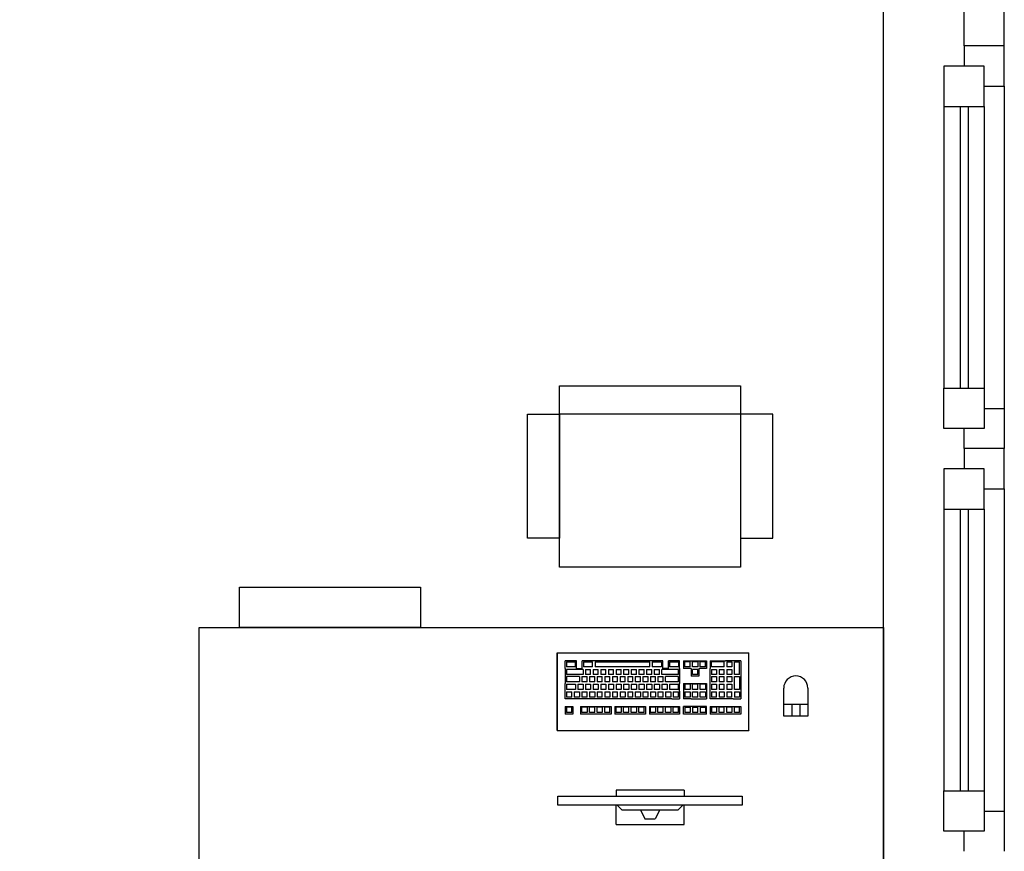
# Model space of a CAD drawing. Header units: millimetres. Extents: x 6491141 to 6692158, y 1846388 to 1929513.
# Tile 241 of 245: x 6678505 to 6680951, y 1911938 to 1914003. Entities that reach past the tile are written whole.
import ezdxf

# ---------------------------------------------------------------- set-up
doc = ezdxf.new("R2010")
doc.units = ezdxf.units.MM
doc.layers.add('Popisky', color=7, linetype='Continuous')
doc.layers.add('Stavba', color=152, linetype='Continuous')
doc.styles.add('ROMAND', font='romand.shx', dxfattribs={"width": 0.85})

msp = doc.modelspace()

# ---------------------------------------------------------------- linework, layer by layer
at = {"layer": 'Stavba'}
for p, q in [((6680950.7, 1913937.8), (6680950.7, 1915247.8)), ((6680850.7, 1913937.8), (6680850.7, 1915147.8)), ((6680650.7, 1907927.8), (6680650.7, 1914947.8)), ((6680950.7, 1913937.8), (6680850.7, 1913937.8)), ((6680950.7, 1913937.8), (6680850.7, 1913937.8)), ((6680850.7, 1913937.8), (6680850.7, 1913887.8)), ((6680950.7, 1913937.8), (6680850.7, 1913937.8)), ((6680850.7, 1913937.8), (6680850.7, 1913887.8)), ((6680950.7, 1913837.8), (6680950.7, 1913937.8)), ((6680950.7, 1913837.8), (6680950.7, 1913937.8)), ((6680900.7, 1913887.8), (6680800.7, 1913887.8)), ((6680800.7, 1913887.8), (6680800.7, 1913787.8)), ((6680900.7, 1913887.8), (6680800.7, 1913887.8)), ((6680800.7, 1913887.8), (6680800.7, 1913787.8)), ((6680900.7, 1913787.8), (6680900.7, 1913887.8)), ((6680900.7, 1913787.8), (6680900.7, 1913887.8)), ((6680900.7, 1913837.8), (6680950.7, 1913837.8)), ((6680900.7, 1913837.8), (6680950.7, 1913837.8)), ((6680950.7, 1913837.8), (6680950.7, 1912937.8)), ((6680950.7, 1913837.8), (6680950.7, 1912937.8)), ((6680800.7, 1913787.8), (6680800.7, 1913087.8)), ((6680800.7, 1913787.8), (6680800.7, 1913087.8)), ((6680800.7, 1913787.8), (6680900.7, 1913787.8)), ((6680800.7, 1913787.8), (6680900.7, 1913787.8)), ((6680840.7, 1913787.8), (6680840.7, 1913087.8)), ((6680840.7, 1913787.8), (6680840.7, 1913087.8)), ((6680860.7, 1913787.8), (6680860.7, 1913087.8)), ((6680860.7, 1913787.8), (6680860.7, 1913087.8)), ((6680900.7, 1913787.8), (6680900.7, 1913037.8)), ((6680900.7, 1913787.8), (6680900.7, 1913037.8)), ((6679845.5, 1912643.5), (6679845.5, 1913093.5)), ((6679845.5, 1913093.5), (6680295.5, 1913093.5)), ((6680295.5, 1913093.5), (6680295.5, 1912643.5)), ((6680800.7, 1912987.8), (6680800.7, 1913087.8)), ((6680800.7, 1913087.8), (6680900.7, 1913087.8)), ((6680800.7, 1912987.8), (6680800.7, 1913087.8)), ((6680800.7, 1913087.8), (6680900.7, 1913087.8)), ((6680900.7, 1913087.8), (6680900.7, 1912987.8)), ((6680900.7, 1913087.8), (6680900.7, 1912987.8)), ((6680900.7, 1913037.8), (6680950.7, 1913037.8)), ((6680900.7, 1913037.8), (6680950.7, 1913037.8)), ((6680950.7, 1913037.8), (6680950.7, 1912937.8)), ((6680950.7, 1913037.8), (6680950.7, 1912937.8)), ((6679765.8, 1912715.6), (6679765.8, 1913023.5)), ((6679765.8, 1913023.5), (6679845.5, 1913023.5)), ((6680295.5, 1913023.5), (6679845.5, 1913023.5)), ((6679845.5, 1913023.5), (6679845.5, 1912715.6)), ((6680295.5, 1913023.5), (6680295.5, 1912715.6)), ((6680375.2, 1913023.5), (6680295.5, 1913023.5)), ((6680375.2, 1912715.6), (6680375.2, 1913023.5)), ((6680900.7, 1912987.8), (6680800.7, 1912987.8)), ((6680900.7, 1912987.8), (6680800.7, 1912987.8)), ((6680850.7, 1912937.8), (6680850.7, 1912987.8)), ((6680850.7, 1912937.8), (6680850.7, 1912987.8)), ((6680950.7, 1912937.8), (6680850.7, 1912937.8)), ((6680850.7, 1912937.8), (6680850.7, 1912887.8)), ((6680950.7, 1912937.8), (6680850.7, 1912937.8)), ((6680950.7, 1912937.8), (6680850.7, 1912937.8)), ((6680850.7, 1912937.8), (6680850.7, 1912887.8)), ((6680950.7, 1912937.8), (6680850.7, 1912937.8)), ((6680950.7, 1912837.8), (6680950.7, 1912937.8)), ((6680950.7, 1912837.8), (6680950.7, 1912937.8)), ((6680900.7, 1912887.8), (6680800.7, 1912887.8)), ((6680800.7, 1912887.8), (6680800.7, 1912787.8)), ((6680900.7, 1912887.8), (6680800.7, 1912887.8)), ((6680800.7, 1912887.8), (6680800.7, 1912787.8)), ((6680900.7, 1912787.8), (6680900.7, 1912887.8)), ((6680900.7, 1912787.8), (6680900.7, 1912887.8)), ((6680900.7, 1912837.8), (6680950.7, 1912837.8)), ((6680900.7, 1912837.8), (6680950.7, 1912837.8)), ((6680950.7, 1912837.8), (6680950.7, 1911937.8)), ((6680950.7, 1912837.8), (6680950.7, 1911937.8)), ((6680800.7, 1912787.8), (6680800.7, 1912087.8)), ((6680800.7, 1912787.8), (6680800.7, 1912087.8)), ((6680800.7, 1912787.8), (6680900.7, 1912787.8)), ((6680800.7, 1912787.8), (6680900.7, 1912787.8)), ((6680840.7, 1912787.8), (6680840.7, 1912087.8)), ((6680840.7, 1912787.8), (6680840.7, 1912087.8)), ((6680860.7, 1912787.8), (6680860.7, 1912087.8)), ((6680860.7, 1912787.8), (6680860.7, 1912087.8)), ((6680900.7, 1912787.8), (6680900.7, 1912037.8)), ((6680900.7, 1912787.8), (6680900.7, 1912037.8)), ((6679845.5, 1912715.6), (6679765.8, 1912715.6)), ((6680295.5, 1912715.6), (6680375.2, 1912715.6)), ((6680295.5, 1912643.5), (6679845.5, 1912643.5)), ((6679050.7, 1912593.5), (6679500.7, 1912593.5)), ((6679050.7, 1912493.5), (6679050.7, 1912593.5)), ((6679500.7, 1912593.5), (6679500.7, 1912493.5)), ((6678950.7, 1912493.5), (6680650.7, 1912493.5)), ((6678950.7, 1911743.5), (6678950.7, 1912493.5)), ((6679500.7, 1912493.5), (6679050.7, 1912493.5)), ((6680650.7, 1912493.5), (6680650.7, 1911743.5)), ((6679840, 1912430.6), (6680316, 1912430.6)), ((6679840, 1912430.6), (6679840, 1912238.6)), ((6679840, 1912238.6), (6679840, 1912430.6)), ((6680316, 1912238.6), (6680316, 1912430.6)), ((6680316, 1912238.6), (6680316, 1912430.6)), ((6679860, 1912391.6), (6679860, 1912410.6)), ((6679888, 1912410.6), (6679860, 1912410.6)), ((6679863, 1912408.6), (6679863, 1912395.6)), ((6679863, 1912408.6), (6679885, 1912408.6)), ((6679885, 1912395.6), (6679885, 1912408.6)), ((6679888, 1912391.6), (6679888, 1912410.6)), ((6679931, 1912410.6), (6679902, 1912410.6)), ((6679902, 1912391.6), (6679902, 1912410.6)), ((6679905, 1912408.6), (6679905, 1912395.6)), ((6679905, 1912408.6), (6679928, 1912408.6)), ((6679928, 1912395.6), (6679928, 1912408.6)), ((6680073, 1912410.6), (6679931, 1912410.6)), ((6679934, 1912408.6), (6679934, 1912395.6)), ((6679934, 1912408.6), (6680070, 1912408.6)), ((6680070, 1912395.6), (6680070, 1912408.6)), ((6680102, 1912410.6), (6680073, 1912410.6)), ((6680076, 1912408.6), (6680076, 1912395.6)), ((6680076, 1912408.6), (6680099, 1912408.6)), ((6680099, 1912408.6), (6680099, 1912395.6)), ((6680102, 1912391.6), (6680102, 1912410.6)), ((6680116, 1912391.6), (6680116, 1912410.6)), ((6680144, 1912410.6), (6680116, 1912410.6)), ((6680119, 1912408.6), (6680119, 1912395.6)), ((6680119, 1912408.6), (6680141, 1912408.6)), ((6680141, 1912408.6), (6680141, 1912395.6)), ((6680144, 1912391.6), (6680144, 1912410.6)), ((6680154, 1912410.6), (6680154, 1912391.6)), ((6680154, 1912410.6), (6680173, 1912410.6)), ((6680157, 1912395.6), (6680157, 1912408.6)), ((6680170, 1912408.6), (6680157, 1912408.6)), ((6680170, 1912395.6), (6680170, 1912408.6)), ((6680173, 1912410.6), (6680192, 1912410.6)), ((6680176, 1912395.6), (6680176, 1912408.6)), ((6680189, 1912408.6), (6680176, 1912408.6)), ((6680189, 1912408.6), (6680189, 1912395.6)), ((6680192, 1912410.6), (6680211, 1912410.6)), ((6680195, 1912395.6), (6680195, 1912408.6)), ((6680208, 1912408.6), (6680195, 1912408.6)), ((6680208, 1912395.6), (6680208, 1912408.6)), ((6680211, 1912410.6), (6680211, 1912391.6)), ((6680220, 1912410.6), (6680220, 1912391.6)), ((6680220, 1912410.6), (6680258, 1912410.6)), ((6680223, 1912395.6), (6680223, 1912408.6)), ((6680255, 1912408.6), (6680223, 1912408.6)), ((6680255, 1912395.6), (6680255, 1912408.6)), ((6680277, 1912410.6), (6680258, 1912410.6)), ((6680261, 1912408.6), (6680261, 1912395.6)), ((6680261, 1912408.6), (6680274, 1912408.6)), ((6680274, 1912408.6), (6680274, 1912395.6)), ((6680296, 1912410.6), (6680277, 1912410.6)), ((6680280, 1912376.6), (6680280, 1912408.6)), ((6680280, 1912408.6), (6680293, 1912408.6)), ((6680293, 1912376.6), (6680293, 1912408.6)), ((6680296, 1912410.6), (6680296, 1912372.6)), ((6679860, 1912391.6), (6679860, 1912372.6)), ((6679860, 1912372.6), (6679860, 1912354.6)), ((6679885, 1912395.6), (6679863, 1912395.6)), ((6679904, 1912389.6), (6679863, 1912389.6)), ((6679863, 1912389.6), (6679863, 1912376.6)), ((6679904, 1912376.6), (6679863, 1912376.6)), ((6679895, 1912371.6), (6679863, 1912371.6)), ((6679863, 1912371.6), (6679863, 1912358.6)), ((6679888, 1912391.6), (6679902, 1912391.6)), ((6679895, 1912371.6), (6679895, 1912358.6)), ((6679901, 1912371.6), (6679914, 1912371.6)), ((6679901, 1912371.6), (6679901, 1912358.6)), ((6679904, 1912389.6), (6679904, 1912376.6)), ((6679928, 1912395.6), (6679905, 1912395.6)), ((6679910, 1912389.6), (6679910, 1912376.6)), ((6679910, 1912389.6), (6679923, 1912389.6)), ((6679923, 1912376.6), (6679910, 1912376.6)), ((6679914, 1912358.6), (6679914, 1912371.6)), ((6679920, 1912371.6), (6679920, 1912358.6)), ((6679920, 1912371.6), (6679933, 1912371.6)), ((6679923, 1912376.6), (6679923, 1912389.6)), ((6679929, 1912389.6), (6679929, 1912376.6)), ((6679929, 1912389.6), (6679942, 1912389.6)), ((6679942, 1912376.6), (6679929, 1912376.6)), ((6679933, 1912358.6), (6679933, 1912371.6)), ((6680070, 1912395.6), (6679934, 1912395.6)), ((6679939, 1912371.6), (6679952, 1912371.6)), ((6679939, 1912371.6), (6679939, 1912358.6)), ((6679942, 1912376.6), (6679942, 1912389.6)), ((6679948, 1912389.6), (6679961, 1912389.6)), ((6679948, 1912389.6), (6679948, 1912376.6)), ((6679961, 1912376.6), (6679948, 1912376.6)), ((6679952, 1912358.6), (6679952, 1912371.6)), ((6679958, 1912371.6), (6679958, 1912358.6)), ((6679958, 1912371.6), (6679971, 1912371.6)), ((6679961, 1912376.6), (6679961, 1912389.6)), ((6679967, 1912389.6), (6679967, 1912376.6)), ((6679967, 1912389.6), (6679980, 1912389.6)), ((6679980, 1912376.6), (6679967, 1912376.6)), ((6679971, 1912358.6), (6679971, 1912371.6)), ((6679977, 1912371.6), (6679977, 1912358.6)), ((6679977, 1912371.6), (6679990, 1912371.6)), ((6679980, 1912376.6), (6679980, 1912389.6)), ((6679986, 1912389.6), (6679999, 1912389.6)), ((6679986, 1912389.6), (6679986, 1912376.6)), ((6679999, 1912376.6), (6679986, 1912376.6)), ((6679990, 1912358.6), (6679990, 1912371.6)), ((6679996, 1912371.6), (6680009, 1912371.6)), ((6679996, 1912371.6), (6679996, 1912358.6)), ((6679999, 1912376.6), (6679999, 1912389.6)), ((6680005, 1912389.6), (6680005, 1912376.6)), ((6680005, 1912389.6), (6680018, 1912389.6)), ((6680018, 1912376.6), (6680005, 1912376.6)), ((6680009, 1912358.6), (6680009, 1912371.6)), ((6680015, 1912371.6), (6680015, 1912358.6)), ((6680015, 1912371.6), (6680028, 1912371.6)), ((6680018, 1912376.6), (6680018, 1912389.6)), ((6680024, 1912389.6), (6680024, 1912376.6)), ((6680024, 1912389.6), (6680037, 1912389.6)), ((6680037, 1912376.6), (6680024, 1912376.6)), ((6680028, 1912358.6), (6680028, 1912371.6)), ((6680034, 1912371.6), (6680047, 1912371.6)), ((6680034, 1912371.6), (6680034, 1912358.6)), ((6680037, 1912376.6), (6680037, 1912389.6)), ((6680043, 1912389.6), (6680056, 1912389.6)), ((6680043, 1912389.6), (6680043, 1912376.6)), ((6680056, 1912376.6), (6680043, 1912376.6)), ((6680047, 1912358.6), (6680047, 1912371.6)), ((6680053, 1912371.6), (6680053, 1912358.6)), ((6680053, 1912371.6), (6680066, 1912371.6)), ((6680056, 1912376.6), (6680056, 1912389.6)), ((6680062, 1912389.6), (6680062, 1912376.6)), ((6680062, 1912389.6), (6680075, 1912389.6)), ((6680075, 1912376.6), (6680062, 1912376.6)), ((6680066, 1912358.6), (6680066, 1912371.6)), ((6680072, 1912371.6), (6680072, 1912358.6)), ((6680072, 1912371.6), (6680084, 1912371.6)), ((6680075, 1912376.6), (6680075, 1912389.6)), ((6680099, 1912395.6), (6680076, 1912395.6)), ((6680081, 1912389.6), (6680094, 1912389.6)), ((6680081, 1912389.6), (6680081, 1912376.6)), ((6680094, 1912376.6), (6680081, 1912376.6)), ((6680084, 1912358.6), (6680084, 1912371.6)), ((6680090, 1912371.6), (6680103, 1912371.6)), ((6680090, 1912371.6), (6680090, 1912358.6)), ((6680094, 1912376.6), (6680094, 1912389.6)), ((6680141, 1912389.6), (6680100, 1912389.6)), ((6680100, 1912376.6), (6680100, 1912389.6)), ((6680141, 1912376.6), (6680100, 1912376.6)), ((6680116, 1912391.6), (6680102, 1912391.6)), ((6680103, 1912358.6), (6680103, 1912371.6)), ((6680141, 1912371.6), (6680109, 1912371.6)), ((6680109, 1912358.6), (6680109, 1912371.6)), ((6680141, 1912395.6), (6680119, 1912395.6)), ((6680141, 1912376.6), (6680141, 1912389.6)), ((6680141, 1912358.6), (6680141, 1912371.6)), ((6680144, 1912391.6), (6680144, 1912372.6)), ((6680144, 1912372.6), (6680144, 1912354.6)), ((6680173, 1912391.6), (6680154, 1912391.6)), ((6680170, 1912395.6), (6680157, 1912395.6)), ((6680173, 1912391.6), (6680173, 1912372.6)), ((6680192, 1912372.6), (6680173, 1912372.6)), ((6680189, 1912395.6), (6680176, 1912395.6)), ((6680189, 1912389.6), (6680176, 1912389.6)), ((6680176, 1912376.6), (6680176, 1912389.6)), ((6680189, 1912376.6), (6680176, 1912376.6)), ((6680189, 1912376.6), (6680189, 1912389.6)), ((6680211, 1912391.6), (6680192, 1912391.6)), ((6680192, 1912391.6), (6680192, 1912372.6)), ((6680208, 1912395.6), (6680195, 1912395.6)), ((6680220, 1912372.6), (6680220, 1912391.6)), ((6680220, 1912354.6), (6680220, 1912372.6)), ((6680255, 1912395.6), (6680223, 1912395.6)), ((6680223, 1912389.6), (6680223, 1912376.6)), ((6680223, 1912389.6), (6680236, 1912389.6)), ((6680236, 1912376.6), (6680223, 1912376.6)), ((6680223, 1912371.6), (6680223, 1912358.6)), ((6680223, 1912371.6), (6680236, 1912371.6)), ((6680236, 1912389.6), (6680236, 1912376.6)), ((6680236, 1912371.6), (6680236, 1912358.6)), ((6680242, 1912389.6), (6680242, 1912376.6)), ((6680242, 1912389.6), (6680255, 1912389.6)), ((6680255, 1912376.6), (6680242, 1912376.6)), ((6680242, 1912371.6), (6680242, 1912358.6)), ((6680242, 1912371.6), (6680255, 1912371.6)), ((6680255, 1912376.6), (6680255, 1912389.6)), ((6680255, 1912358.6), (6680255, 1912371.6)), ((6680274, 1912395.6), (6680261, 1912395.6)), ((6680261, 1912389.6), (6680261, 1912376.6)), ((6680261, 1912389.6), (6680274, 1912389.6)), ((6680274, 1912376.6), (6680261, 1912376.6)), ((6680261, 1912371.6), (6680261, 1912358.6)), ((6680261, 1912371.6), (6680274, 1912371.6)), ((6680274, 1912389.6), (6680274, 1912376.6)), ((6680274, 1912371.6), (6680274, 1912358.6)), ((6680293, 1912376.6), (6680280, 1912376.6)), ((6680280, 1912371.6), (6680293, 1912371.6)), ((6680280, 1912339.6), (6680280, 1912371.6)), ((6680293, 1912371.6), (6680293, 1912339.6)), ((6680296, 1912372.6), (6680296, 1912335.6)), ((6679860, 1912335.6), (6679860, 1912354.6)), ((6679895, 1912358.6), (6679863, 1912358.6)), ((6679863, 1912352.6), (6679863, 1912339.6)), ((6679863, 1912352.6), (6679885, 1912352.6)), ((6679885, 1912352.6), (6679885, 1912339.6)), ((6679891, 1912352.6), (6679904, 1912352.6)), ((6679891, 1912352.6), (6679891, 1912339.6)), ((6679914, 1912358.6), (6679901, 1912358.6)), ((6679904, 1912352.6), (6679904, 1912339.6)), ((6679910, 1912352.6), (6679910, 1912339.6)), ((6679910, 1912352.6), (6679923, 1912352.6)), ((6679933, 1912358.6), (6679920, 1912358.6)), ((6679923, 1912352.6), (6679923, 1912339.6)), ((6679929, 1912352.6), (6679929, 1912339.6)), ((6679929, 1912352.6), (6679942, 1912352.6)), ((6679952, 1912358.6), (6679939, 1912358.6)), ((6679942, 1912352.6), (6679942, 1912339.6)), ((6679948, 1912352.6), (6679961, 1912352.6)), ((6679948, 1912352.6), (6679948, 1912339.6)), ((6679971, 1912358.6), (6679958, 1912358.6)), ((6679961, 1912352.6), (6679961, 1912339.6)), ((6679967, 1912352.6), (6679967, 1912339.6)), ((6679967, 1912352.6), (6679980, 1912352.6)), ((6679990, 1912358.6), (6679977, 1912358.6)), ((6679980, 1912352.6), (6679980, 1912339.6)), ((6679986, 1912352.6), (6679999, 1912352.6)), ((6679986, 1912352.6), (6679986, 1912339.6)), ((6680009, 1912358.6), (6679996, 1912358.6)), ((6679999, 1912352.6), (6679999, 1912339.6)), ((6680005, 1912352.6), (6680005, 1912339.6)), ((6680005, 1912352.6), (6680018, 1912352.6)), ((6680028, 1912358.6), (6680015, 1912358.6)), ((6680018, 1912352.6), (6680018, 1912339.6)), ((6680024, 1912352.6), (6680024, 1912339.6)), ((6680024, 1912352.6), (6680037, 1912352.6)), ((6680047, 1912358.6), (6680034, 1912358.6)), ((6680037, 1912352.6), (6680037, 1912339.6)), ((6680043, 1912352.6), (6680056, 1912352.6)), ((6680043, 1912352.6), (6680043, 1912339.6)), ((6680066, 1912358.6), (6680053, 1912358.6)), ((6680056, 1912352.6), (6680056, 1912339.6)), ((6680062, 1912352.6), (6680062, 1912339.6)), ((6680062, 1912352.6), (6680075, 1912352.6)), ((6680084, 1912358.6), (6680072, 1912358.6)), ((6680075, 1912352.6), (6680075, 1912339.6)), ((6680081, 1912352.6), (6680094, 1912352.6)), ((6680081, 1912352.6), (6680081, 1912339.6)), ((6680103, 1912358.6), (6680090, 1912358.6)), ((6680094, 1912352.6), (6680094, 1912339.6)), ((6680100, 1912352.6), (6680100, 1912339.6)), ((6680100, 1912352.6), (6680113, 1912352.6)), ((6680141, 1912358.6), (6680109, 1912358.6)), ((6680113, 1912352.6), (6680113, 1912339.6)), ((6680119, 1912352.6), (6680119, 1912339.6)), ((6680119, 1912352.6), (6680141, 1912352.6)), ((6680141, 1912339.6), (6680141, 1912352.6)), ((6680144, 1912335.6), (6680144, 1912354.6)), ((6680154, 1912354.6), (6680173, 1912354.6)), ((6680154, 1912354.6), (6680154, 1912335.6)), ((6680170, 1912352.6), (6680157, 1912352.6)), ((6680157, 1912352.6), (6680157, 1912339.6)), ((6680170, 1912352.6), (6680170, 1912339.6)), ((6680173, 1912354.6), (6680192, 1912354.6)), ((6680189, 1912352.6), (6680176, 1912352.6)), ((6680176, 1912339.6), (6680176, 1912352.6)), ((6680189, 1912339.6), (6680189, 1912352.6)), ((6680192, 1912354.6), (6680211, 1912354.6)), ((6680208, 1912352.6), (6680195, 1912352.6)), ((6680195, 1912339.6), (6680195, 1912352.6)), ((6680208, 1912352.6), (6680208, 1912339.6)), ((6680211, 1912354.6), (6680211, 1912335.6)), ((6680220, 1912335.6), (6680220, 1912354.6)), ((6680236, 1912358.6), (6680223, 1912358.6)), ((6680223, 1912352.6), (6680223, 1912339.6)), ((6680223, 1912352.6), (6680236, 1912352.6)), ((6680236, 1912352.6), (6680236, 1912339.6)), ((6680255, 1912358.6), (6680242, 1912358.6)), ((6680242, 1912352.6), (6680242, 1912339.6)), ((6680242, 1912352.6), (6680255, 1912352.6)), ((6680255, 1912339.6), (6680255, 1912352.6)), ((6680274, 1912358.6), (6680261, 1912358.6)), ((6680261, 1912352.6), (6680261, 1912339.6)), ((6680261, 1912352.6), (6680274, 1912352.6)), ((6680274, 1912352.6), (6680274, 1912339.6)), ((6679860, 1912316.6), (6679860, 1912335.6)), ((6679885, 1912339.6), (6679863, 1912339.6)), ((6679863, 1912333.6), (6679863, 1912320.6)), ((6679863, 1912333.6), (6679876, 1912333.6)), ((6679876, 1912320.6), (6679876, 1912333.6)), ((6679882, 1912333.6), (6679882, 1912320.6)), ((6679882, 1912333.6), (6679895, 1912333.6)), ((6679904, 1912339.6), (6679891, 1912339.6)), ((6679895, 1912333.6), (6679895, 1912320.6)), ((6679901, 1912333.6), (6679914, 1912333.6)), ((6679901, 1912333.6), (6679901, 1912320.6)), ((6679923, 1912339.6), (6679910, 1912339.6)), ((6679914, 1912320.6), (6679914, 1912333.6)), ((6679920, 1912333.6), (6679920, 1912320.6)), ((6679920, 1912333.6), (6679933, 1912333.6)), ((6679942, 1912339.6), (6679929, 1912339.6)), ((6679933, 1912333.6), (6679933, 1912320.6)), ((6679939, 1912333.6), (6679952, 1912333.6)), ((6679939, 1912333.6), (6679939, 1912320.6)), ((6679961, 1912339.6), (6679948, 1912339.6)), ((6679952, 1912320.6), (6679952, 1912333.6)), ((6679958, 1912333.6), (6679958, 1912320.6)), ((6679958, 1912333.6), (6679971, 1912333.6)), ((6679980, 1912339.6), (6679967, 1912339.6)), ((6679971, 1912333.6), (6679971, 1912320.6)), ((6679977, 1912333.6), (6679977, 1912320.6)), ((6679977, 1912333.6), (6679990, 1912333.6)), ((6679999, 1912339.6), (6679986, 1912339.6)), ((6679990, 1912320.6), (6679990, 1912333.6)), ((6679996, 1912333.6), (6680009, 1912333.6)), ((6679996, 1912333.6), (6679996, 1912320.6)), ((6680018, 1912339.6), (6680005, 1912339.6)), ((6680009, 1912333.6), (6680009, 1912320.6)), ((6680015, 1912333.6), (6680015, 1912320.6)), ((6680015, 1912333.6), (6680028, 1912333.6)), ((6680037, 1912339.6), (6680024, 1912339.6)), ((6680028, 1912320.6), (6680028, 1912333.6)), ((6680034, 1912333.6), (6680047, 1912333.6)), ((6680034, 1912333.6), (6680034, 1912320.6)), ((6680056, 1912339.6), (6680043, 1912339.6)), ((6680047, 1912333.6), (6680047, 1912320.6)), ((6680053, 1912333.6), (6680053, 1912320.6)), ((6680053, 1912333.6), (6680066, 1912333.6)), ((6680075, 1912339.6), (6680062, 1912339.6)), ((6680066, 1912320.6), (6680066, 1912333.6)), ((6680072, 1912333.6), (6680072, 1912320.6)), ((6680072, 1912333.6), (6680084, 1912333.6)), ((6680094, 1912339.6), (6680081, 1912339.6)), ((6680084, 1912333.6), (6680084, 1912320.6)), ((6680090, 1912333.6), (6680103, 1912333.6)), ((6680090, 1912333.6), (6680090, 1912320.6)), ((6680113, 1912339.6), (6680100, 1912339.6)), ((6680103, 1912320.6), (6680103, 1912333.6)), ((6680109, 1912333.6), (6680109, 1912320.6)), ((6680109, 1912333.6), (6680122, 1912333.6)), ((6680141, 1912339.6), (6680119, 1912339.6)), ((6680122, 1912333.6), (6680122, 1912320.6)), ((6680128, 1912333.6), (6680128, 1912320.6)), ((6680128, 1912333.6), (6680141, 1912333.6)), ((6680141, 1912320.6), (6680141, 1912333.6)), ((6680144, 1912335.6), (6680144, 1912316.6)), ((6680154, 1912335.6), (6680154, 1912316.6)), ((6680170, 1912339.6), (6680157, 1912339.6)), ((6680157, 1912333.6), (6680170, 1912333.6)), ((6680157, 1912333.6), (6680157, 1912320.6)), ((6680170, 1912333.6), (6680170, 1912320.6)), ((6680189, 1912339.6), (6680176, 1912339.6)), ((6680176, 1912333.6), (6680189, 1912333.6)), ((6680176, 1912320.6), (6680176, 1912333.6)), ((6680189, 1912320.6), (6680189, 1912333.6)), ((6680208, 1912339.6), (6680195, 1912339.6)), ((6680195, 1912333.6), (6680208, 1912333.6)), ((6680195, 1912320.6), (6680195, 1912333.6)), ((6680208, 1912333.6), (6680208, 1912320.6)), ((6680211, 1912335.6), (6680211, 1912316.6)), ((6680220, 1912316.6), (6680220, 1912335.6)), ((6680236, 1912339.6), (6680223, 1912339.6)), ((6680223, 1912333.6), (6680223, 1912320.6)), ((6680223, 1912333.6), (6680236, 1912333.6)), ((6680236, 1912320.6), (6680236, 1912333.6)), ((6680255, 1912339.6), (6680242, 1912339.6)), ((6680242, 1912333.6), (6680242, 1912320.6)), ((6680242, 1912333.6), (6680255, 1912333.6)), ((6680255, 1912333.6), (6680255, 1912320.6)), ((6680274, 1912339.6), (6680261, 1912339.6)), ((6680261, 1912333.6), (6680261, 1912320.6)), ((6680261, 1912333.6), (6680274, 1912333.6)), ((6680274, 1912320.6), (6680274, 1912333.6)), ((6680293, 1912339.6), (6680280, 1912339.6)), ((6680280, 1912333.6), (6680293, 1912333.6)), ((6680280, 1912333.6), (6680280, 1912320.6)), ((6680293, 1912333.6), (6680293, 1912320.6)), ((6680296, 1912335.6), (6680296, 1912316.6)), ((6680402.7, 1912273.2), (6680402.7, 1912343.2)), ((6680462.7, 1912343.2), (6680462.7, 1912273.2)), ((6679879, 1912316.6), (6679860, 1912316.6)), ((6679876, 1912320.6), (6679863, 1912320.6)), ((6679898, 1912316.6), (6679879, 1912316.6)), ((6679895, 1912320.6), (6679882, 1912320.6)), ((6679917, 1912316.6), (6679898, 1912316.6)), ((6679914, 1912320.6), (6679901, 1912320.6)), ((6679936, 1912316.6), (6679917, 1912316.6)), ((6679933, 1912320.6), (6679920, 1912320.6)), ((6679955, 1912316.6), (6679936, 1912316.6)), ((6679952, 1912320.6), (6679939, 1912320.6)), ((6679974, 1912316.6), (6679955, 1912316.6)), ((6679971, 1912320.6), (6679958, 1912320.6)), ((6679993, 1912316.6), (6679974, 1912316.6)), ((6679990, 1912320.6), (6679977, 1912320.6)), ((6680012, 1912316.6), (6679993, 1912316.6)), ((6680009, 1912320.6), (6679996, 1912320.6)), ((6680031, 1912316.6), (6680012, 1912316.6)), ((6680028, 1912320.6), (6680015, 1912320.6)), ((6680050, 1912316.6), (6680031, 1912316.6)), ((6680047, 1912320.6), (6680034, 1912320.6)), ((6680069, 1912316.6), (6680050, 1912316.6)), ((6680066, 1912320.6), (6680053, 1912320.6)), ((6680087, 1912316.6), (6680069, 1912316.6)), ((6680084, 1912320.6), (6680072, 1912320.6)), ((6680106, 1912316.6), (6680087, 1912316.6)), ((6680103, 1912320.6), (6680090, 1912320.6)), ((6680125, 1912316.6), (6680106, 1912316.6)), ((6680122, 1912320.6), (6680109, 1912320.6)), ((6680125, 1912316.6), (6680144, 1912316.6)), ((6680141, 1912320.6), (6680128, 1912320.6)), ((6680173, 1912316.6), (6680154, 1912316.6)), ((6680170, 1912320.6), (6680157, 1912320.6)), ((6680173, 1912316.6), (6680192, 1912316.6)), ((6680189, 1912320.6), (6680176, 1912320.6)), ((6680192, 1912316.6), (6680211, 1912316.6)), ((6680208, 1912320.6), (6680195, 1912320.6)), ((6680239, 1912316.6), (6680220, 1912316.6)), ((6680236, 1912320.6), (6680223, 1912320.6)), ((6680258, 1912316.6), (6680239, 1912316.6)), ((6680255, 1912320.6), (6680242, 1912320.6)), ((6680277, 1912316.6), (6680258, 1912316.6)), ((6680274, 1912320.6), (6680261, 1912320.6)), ((6680277, 1912316.6), (6680296, 1912316.6)), ((6680293, 1912320.6), (6680280, 1912320.6)), ((6680402.7, 1912303.2), (6680462.7, 1912303.2)), ((6680422.7, 1912303.2), (6680422.7, 1912273.2)), ((6680442.7, 1912303.2), (6680442.7, 1912273.2)), ((6679860, 1912297.6), (6679879, 1912297.6)), ((6679860, 1912297.6), (6679860, 1912278.6)), ((6679879, 1912278.6), (6679860, 1912278.6)), ((6679876, 1912295.6), (6679863, 1912295.6)), ((6679863, 1912295.6), (6679863, 1912282.6)), ((6679876, 1912282.6), (6679863, 1912282.6)), ((6679876, 1912282.6), (6679876, 1912295.6)), ((6679879, 1912297.6), (6679879, 1912278.6)), ((6679898, 1912297.6), (6679917, 1912297.6)), ((6679898, 1912297.6), (6679898, 1912278.6)), ((6679917, 1912278.6), (6679898, 1912278.6)), ((6679914, 1912295.6), (6679901, 1912295.6)), ((6679901, 1912282.6), (6679901, 1912295.6)), ((6679914, 1912282.6), (6679901, 1912282.6)), ((6679914, 1912295.6), (6679914, 1912282.6)), ((6679917, 1912297.6), (6679936, 1912297.6)), ((6679936, 1912278.6), (6679917, 1912278.6)), ((6679933, 1912295.6), (6679920, 1912295.6)), ((6679920, 1912282.6), (6679920, 1912295.6)), ((6679933, 1912282.6), (6679920, 1912282.6)), ((6679933, 1912282.6), (6679933, 1912295.6)), ((6679936, 1912297.6), (6679955, 1912297.6)), ((6679955, 1912278.6), (6679936, 1912278.6)), ((6679952, 1912295.6), (6679939, 1912295.6)), ((6679939, 1912282.6), (6679939, 1912295.6)), ((6679952, 1912282.6), (6679939, 1912282.6)), ((6679952, 1912295.6), (6679952, 1912282.6)), ((6679955, 1912297.6), (6679974, 1912297.6)), ((6679974, 1912278.6), (6679955, 1912278.6)), ((6679971, 1912295.6), (6679958, 1912295.6)), ((6679958, 1912282.6), (6679958, 1912295.6)), ((6679971, 1912282.6), (6679958, 1912282.6)), ((6679971, 1912282.6), (6679971, 1912295.6)), ((6679974, 1912297.6), (6679974, 1912278.6)), ((6679983, 1912297.6), (6680002, 1912297.6)), ((6679983, 1912297.6), (6679983, 1912278.6)), ((6680002, 1912278.6), (6679983, 1912278.6)), ((6679999, 1912295.6), (6679986, 1912295.6)), ((6679986, 1912282.6), (6679986, 1912295.6)), ((6679999, 1912282.6), (6679986, 1912282.6)), ((6679999, 1912295.6), (6679999, 1912282.6)), ((6680002, 1912297.6), (6680021, 1912297.6)), ((6680021, 1912278.6), (6680002, 1912278.6)), ((6680018, 1912295.6), (6680005, 1912295.6)), ((6680005, 1912282.6), (6680005, 1912295.6)), ((6680018, 1912282.6), (6680005, 1912282.6)), ((6680018, 1912282.6), (6680018, 1912295.6)), ((6680021, 1912297.6), (6680040, 1912297.6)), ((6680040, 1912278.6), (6680021, 1912278.6)), ((6680037, 1912295.6), (6680024, 1912295.6)), ((6680024, 1912282.6), (6680024, 1912295.6)), ((6680037, 1912282.6), (6680024, 1912282.6)), ((6680037, 1912295.6), (6680037, 1912282.6)), ((6680040, 1912297.6), (6680059, 1912297.6)), ((6680059, 1912278.6), (6680040, 1912278.6)), ((6680056, 1912295.6), (6680043, 1912295.6)), ((6680043, 1912282.6), (6680043, 1912295.6)), ((6680056, 1912282.6), (6680043, 1912282.6)), ((6680056, 1912282.6), (6680056, 1912295.6)), ((6680059, 1912297.6), (6680059, 1912278.6)), ((6680069, 1912297.6), (6680087, 1912297.6)), ((6680069, 1912297.6), (6680069, 1912278.6)), ((6680087, 1912278.6), (6680069, 1912278.6)), ((6680084, 1912295.6), (6680072, 1912295.6)), ((6680072, 1912282.6), (6680072, 1912295.6)), ((6680084, 1912282.6), (6680072, 1912282.6)), ((6680084, 1912295.6), (6680084, 1912282.6)), ((6680087, 1912297.6), (6680106, 1912297.6)), ((6680106, 1912278.6), (6680087, 1912278.6)), ((6680103, 1912295.6), (6680090, 1912295.6)), ((6680090, 1912282.6), (6680090, 1912295.6)), ((6680103, 1912282.6), (6680090, 1912282.6)), ((6680103, 1912282.6), (6680103, 1912295.6)), ((6680106, 1912297.6), (6680125, 1912297.6)), ((6680125, 1912278.6), (6680106, 1912278.6)), ((6680122, 1912295.6), (6680109, 1912295.6)), ((6680109, 1912282.6), (6680109, 1912295.6)), ((6680122, 1912282.6), (6680109, 1912282.6)), ((6680122, 1912295.6), (6680122, 1912282.6)), ((6680125, 1912297.6), (6680144, 1912297.6)), ((6680144, 1912278.6), (6680125, 1912278.6)), ((6680141, 1912295.6), (6680128, 1912295.6)), ((6680128, 1912282.6), (6680128, 1912295.6)), ((6680141, 1912282.6), (6680128, 1912282.6)), ((6680141, 1912282.6), (6680141, 1912295.6)), ((6680144, 1912297.6), (6680144, 1912278.6)), ((6680154, 1912278.6), (6680154, 1912297.6)), ((6680173, 1912297.6), (6680154, 1912297.6)), ((6680173, 1912278.6), (6680154, 1912278.6)), ((6680157, 1912295.6), (6680157, 1912282.6)), ((6680157, 1912295.6), (6680170, 1912295.6)), ((6680170, 1912282.6), (6680157, 1912282.6)), ((6680170, 1912295.6), (6680170, 1912282.6)), ((6680192, 1912297.6), (6680173, 1912297.6)), ((6680192, 1912278.6), (6680173, 1912278.6)), ((6680176, 1912295.6), (6680176, 1912282.6)), ((6680176, 1912295.6), (6680189, 1912295.6)), ((6680189, 1912282.6), (6680176, 1912282.6)), ((6680189, 1912282.6), (6680189, 1912295.6)), ((6680211, 1912297.6), (6680192, 1912297.6)), ((6680211, 1912278.6), (6680192, 1912278.6)), ((6680195, 1912295.6), (6680195, 1912282.6)), ((6680195, 1912295.6), (6680208, 1912295.6)), ((6680208, 1912282.6), (6680195, 1912282.6)), ((6680208, 1912295.6), (6680208, 1912282.6)), ((6680211, 1912278.6), (6680211, 1912297.6)), ((6680220, 1912297.6), (6680239, 1912297.6)), ((6680220, 1912297.6), (6680220, 1912278.6)), ((6680239, 1912278.6), (6680220, 1912278.6)), ((6680236, 1912295.6), (6680223, 1912295.6)), ((6680223, 1912295.6), (6680223, 1912282.6)), ((6680236, 1912282.6), (6680223, 1912282.6)), ((6680236, 1912295.6), (6680236, 1912282.6)), ((6680239, 1912297.6), (6680258, 1912297.6)), ((6680258, 1912278.6), (6680239, 1912278.6)), ((6680255, 1912295.6), (6680242, 1912295.6)), ((6680242, 1912282.6), (6680242, 1912295.6)), ((6680255, 1912282.6), (6680242, 1912282.6)), ((6680255, 1912282.6), (6680255, 1912295.6)), ((6680258, 1912297.6), (6680277, 1912297.6)), ((6680277, 1912278.6), (6680258, 1912278.6)), ((6680274, 1912295.6), (6680261, 1912295.6)), ((6680261, 1912282.6), (6680261, 1912295.6)), ((6680274, 1912282.6), (6680261, 1912282.6)), ((6680274, 1912295.6), (6680274, 1912282.6)), ((6680277, 1912297.6), (6680296, 1912297.6)), ((6680296, 1912278.6), (6680277, 1912278.6)), ((6680293, 1912295.6), (6680280, 1912295.6)), ((6680280, 1912282.6), (6680280, 1912295.6)), ((6680293, 1912282.6), (6680280, 1912282.6)), ((6680293, 1912282.6), (6680293, 1912295.6)), ((6680296, 1912297.6), (6680296, 1912278.6)), ((6680462.7, 1912273.2), (6680402.7, 1912273.2)), ((6679840, 1912238.6), (6679840, 1912237.6)), ((6679840, 1912237.6), (6679840, 1912238.6)), ((6679840, 1912238.6), (6679840, 1912237.6)), ((6679840, 1912237.6), (6680316, 1912237.6)), ((6680316, 1912237.6), (6680316, 1912238.6)), ((6680316, 1912237.6), (6680316, 1912238.6)), ((6680316, 1912238.6), (6680316, 1912237.6)), ((6680155.1, 1912089.8), (6679986, 1912089.8)), ((6679986, 1912089.8), (6679986, 1912074.5)), ((6680155.1, 1912089.8), (6680155.1, 1912074.5)), ((6680800.7, 1911987.8), (6680800.7, 1912087.8)), ((6680800.7, 1912087.8), (6680900.7, 1912087.8)), ((6680800.7, 1911987.8), (6680800.7, 1912087.8)), ((6680800.7, 1912087.8), (6680900.7, 1912087.8)), ((6680900.7, 1912087.8), (6680900.7, 1911987.8)), ((6680900.7, 1912087.8), (6680900.7, 1911987.8)), ((6679986, 1912004.6), (6679986, 1912052.2)), ((6679989, 1912052.2), (6680000.2, 1912041)), ((6680000.2, 1912041), (6680140.8, 1912041)), ((6680046.5, 1912041), (6680057.6, 1912018.7)), ((6680094.6, 1912041), (6680083.4, 1912018.7)), ((6680152, 1912052.2), (6680140.8, 1912041)), ((6680155.1, 1912004.6), (6680155.1, 1912052.2)), ((6680900.7, 1912037.8), (6680950.7, 1912037.8)), ((6680900.7, 1912037.8), (6680950.7, 1912037.8)), ((6680950.7, 1912037.8), (6680950.7, 1911937.8)), ((6680950.7, 1912037.8), (6680950.7, 1911937.8)), ((6680057.6, 1912018.7), (6680083.4, 1912018.7)), ((6679986, 1912004.6), (6680155.1, 1912004.6)), ((6680900.7, 1911987.8), (6680800.7, 1911987.8)), ((6680900.7, 1911987.8), (6680800.7, 1911987.8)), ((6680850.7, 1911937.8), (6680850.7, 1911987.8)), ((6680850.7, 1911937.8), (6680850.7, 1911987.8))]:
    msp.add_line(p, q, dxfattribs=at)
at = {"layer": 'Stavba', "flags": 128}
msp.add_lwpolyline([(6679841.4, 1912074.5), (6680299.7, 1912074.5), (6680299.7, 1912052.2), (6679841.4, 1912052.2)], close=True, dxfattribs=at)
at = {"layer": 'Stavba'}
msp.add_arc((6680432.7, 1912343.2), 30, 0, 180, dxfattribs=at)

# ---------------------------------------------------------------- texts
at = {"layer": 'Popisky', "color": 0, "insert": (6677042.7, 1912101.8), "char_height": 220, "width": 3404.995, "attachment_point": 1, "style": 'ROMAND'}
msp.add_mtext('{\\fArial|b0|i0|c238|p34;\\LKANCELÁŘ}', dxfattribs=at)

doc.saveas('drawing.dxf')
